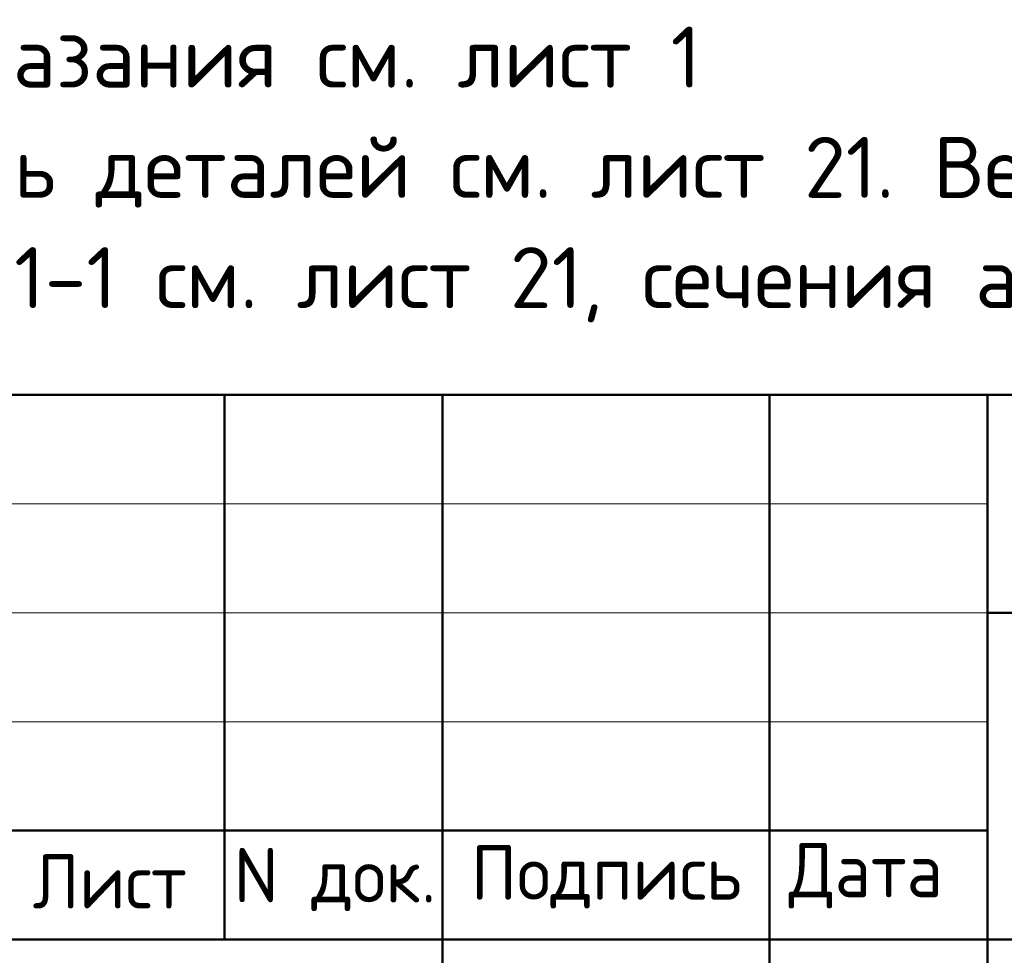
# Model space of a CAD drawing. Header units: millimetres. Extents: x 0 to 21000, y 0 to 14850.
# Tile 5 of 7: x 12530 to 14789, y 1714 to 3861. Entities that reach past the tile are written whole.
import ezdxf

# ---------------------------------------------------------------- set-up
doc = ezdxf.new("R2010")
doc.units = ezdxf.units.MM
doc.layers.add('Standard', color=7, linetype='Continuous', lineweight=25)
doc.styles.add('ISOCPEUR', font='txt')

msp = doc.modelspace()

# ---------------------------------------------------------------- linework, layer by layer
at = {"layer": 'Standard', "color": 7, "linetype": 'Continuous', "lineweight": 50, "transparency": 33554687}
for p, q in [((11500, 3000), (20750, 3000)), ((13000, 1750), (13000, 3000)), ((13500, 250), (13500, 3000)), ((14250, 250), (14250, 3000)), ((14750, 250), (14750, 3000)), ((14750, 2500), (20750, 2500)), ((11500, 2000), (14750, 2000)), ((11500, 2000), (14750, 2000)), ((11500, 1750), (14750, 1750)), ((11500, 1750), (14750, 1750)), ((14750, 1750), (20750, 1750))]:
    msp.add_line(p, q, dxfattribs=at)
at = {"layer": 'Standard', "color": 7, "linetype": 'Continuous', "lineweight": 13, "transparency": 33554687}
for p, q in [((11500, 2750), (14750, 2750)), ((11500, 2500), (14750, 2500)), ((11500, 2250), (14750, 2250))]:
    msp.add_line(p, q, dxfattribs=at)
at = {"layer": 'Standard', "color": 7, "linetype": 'Continuous', "lineweight": 25, "transparency": 33554687}
msp.add_lwpolyline([(20750, 3000), (11500, 3000), (11500, 250), (20750, 250), (20750, 3000)], dxfattribs=at)

# ---------------------------------------------------------------- texts
at = {"layer": 'Standard', "color": 7, "linetype": 'Continuous', "lineweight": 13, "transparency": 33554687, "insert": (11500, 3845.3), "char_height": 140, "width": 6589.45, "attachment_point": 1, "line_spacing_factor": 1.084337}
msp.add_mtext('\\A1;{\\fISOCPEUR|i0|b0;\\H139.999998;\\W1.000000;\\C7;1. Общие указания см. лист 1}\\P{\\fISOCPEUR|i0|b0;\\H139.999998;\\W1.000000;\\C7;2. Ведомость деталей см. лист 21. Ведомость расхода стали см. лист 1.1}\\P{\\fISOCPEUR|i0|b0;\\H139.999998;\\W1.000000;\\C7;3. Сечение 1-1 см. лист 21, сечения а-а...г-г см. лист 6}\\P', dxfattribs=at)
at = {"layer": 'Standard', "color": 7, "linetype": 'Continuous', "lineweight": 25, "transparency": 33554687, "char_height": 125, "attachment_point": 7, "style": 'ISOCPEUR'}
for s, insert, width in [('\\W0.94;Лист', (12559.6, 1821.4), 433.463), ('\\W0.96;Подпись', (13564.7, 1821.4), 672.14), ('\\W0.94;Дата', (14293.8, 1821.4), 483.868), ('\\W0.95;N док.', (13021.3, 1815.3), 534.063)]:
    msp.add_mtext(s, dxfattribs=dict(at, insert=insert, width=width))

doc.saveas('drawing.dxf')
